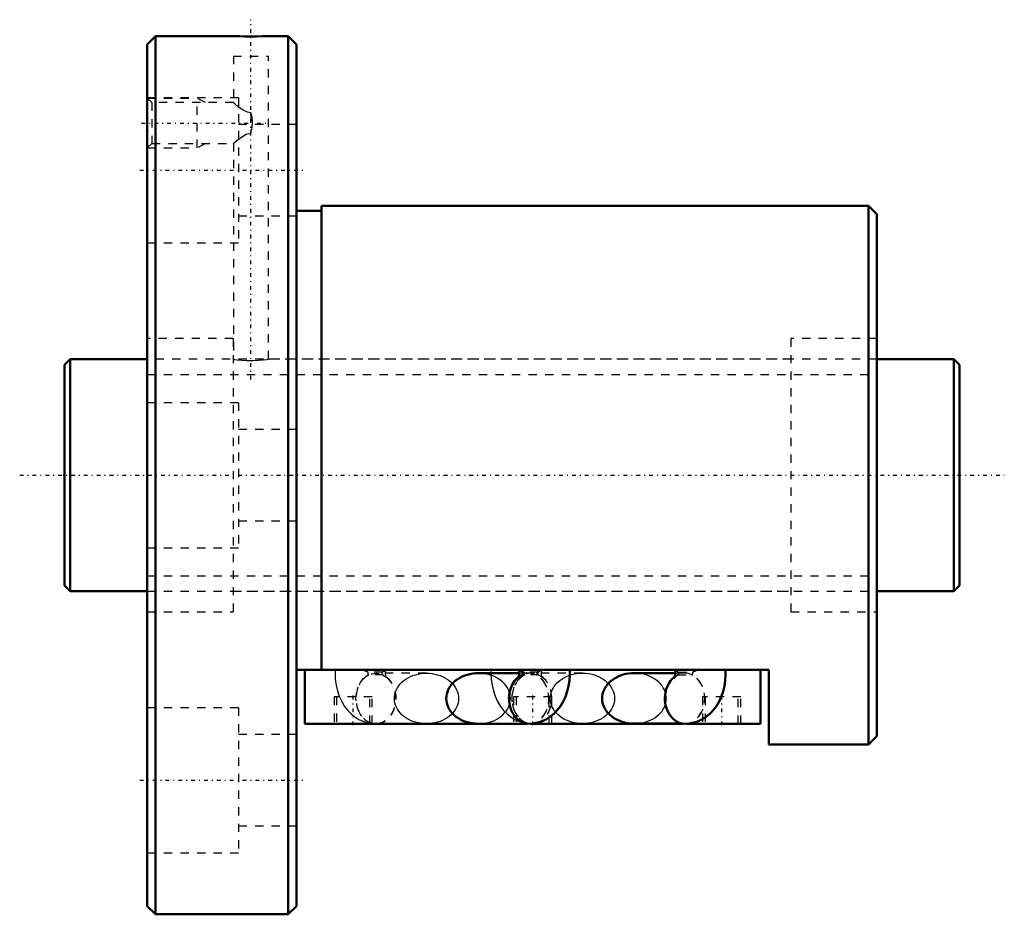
# Model space of a CAD drawing. Header units: millimetres. Extents: x -5 to 113, y -53 to 55.
import ezdxf

# ---------------------------------------------------------------- set-up
doc = ezdxf.new("R2010")
doc.units = ezdxf.units.MM
doc.linetypes.add('Center', pattern=[1.5, 0.45, -0.5, 0.05, -0.5])
doc.linetypes.add('Dashed', pattern=[2, 1, -1])
for name, color, linetype, lineweight in [('2d ConnectionPoints', 7, 'Continuous', 50), ('AM_0', 7, 'Continuous', 50), ('AM_5', 3, 'Continuous', 25), ('AM_7', 7, 'Center', 25), ('AM_9', 6, 'Dashed', 25)]:
    doc.layers.add(name, color=color, linetype=linetype, lineweight=lineweight)

# ---------------------------------------------------------------- blocks, each defined once
blk = doc.blocks.new('1_BIF2810V_3RR_Nut_0_in_BIF2810V_3RRG0_108LC0_000_4')
at = {"layer": 'AM_0'}
for p, q in [((11, 53), (10, 52)), ((20.38, 53), (11, 53)), ((11, 53), (11, -53)), ((27, 53), (24.6, 53)), ((28, 52), (27, 53)), ((27, 53), (27, -53)), ((10, 52), (10, -52)), ((28, 52), (28, -52)), ((97, 32.5), (31, 32.5)), ((31, 32.5), (31, -23.5)), ((98, 31.5), (97, 32.5)), ((97, 32.5), (97, -32.5)), ((31, 31.9), (28, 31.9)), ((98, 31.5), (98, -31.5)), ((85, -23.5), (28, -23.5)), ((29, -30), (29, -23.5)), ((84, -30), (84, -23.5)), ((85, -32.5), (85, -23.5)), ((54.87, -23.9), (49.94, -23.9)), ((73.68, -23.89), (68.75, -23.89)), ((55.85, -30), (29, -30)), ((37.38, -30.01), (37.58, -30.01)), ((74.66, -30), (56.19, -30)), ((56.19, -30.01), (56.39, -30.01)), ((68.75, -29.99), (74.58, -29.99)), ((84, -30), (75, -30)), ((97, -32.5), (98, -31.5)), ((85, -32.5), (97, -32.5)), ((10, -52), (11, -53)), ((27, -53), (28, -52)), ((11, -53), (27, -53))]:
    blk.add_line(p, q, dxfattribs=at)
for points in [[(24.62, 53), (24.57, 53), (24.29, 52.99), (23.81, 52.97), (23.18, 52.96), (22.48, 52.96), (21.78, 52.96), (21.16, 52.97), (20.69, 52.99), (20.42, 53), (20.38, 53)], [(54.83, -23.51), (54.83, -23.51), (54.86, -23.67), (54.87, -23.86), (54.87, -24.06), (54.84, -24.24), (54.81, -24.39), (54.78, -24.46), (54.77, -24.47)], [(56.04, -30.01), (56.61, -29.97), (57.16, -29.86), (57.68, -29.68), (58.18, -29.43), (58.65, -29.13), (59.09, -28.76), (59.49, -28.34), (59.85, -27.86), (60.17, -27.32), (60.44, -26.74), (60.66, -26.11), (60.82, -25.45), (60.93, -24.78), (60.97, -24.09), (60.96, -23.5)], [(73.64, -23.51), (73.64, -23.51), (73.67, -23.67), (73.68, -23.86), (73.68, -24.06), (73.65, -24.24), (73.62, -24.39), (73.59, -24.46), (73.58, -24.47)], [(74.85, -30.01), (75.42, -29.97), (75.97, -29.86), (76.49, -29.68), (76.99, -29.43), (77.46, -29.13), (77.9, -28.76), (78.3, -28.34), (78.66, -27.86), (78.98, -27.32), (79.25, -26.74), (79.47, -26.11), (79.63, -25.45), (79.74, -24.78), (79.78, -24.09), (79.77, -23.5)], [(49.94, -23.9), (49.6, -23.91), (49.26, -23.95), (48.93, -24), (48.61, -24.08), (48.3, -24.19), (48, -24.31), (47.72, -24.45), (47.45, -24.61), (47.2, -24.79), (46.97, -24.99), (46.76, -25.2), (46.58, -25.43), (46.43, -25.66), (46.3, -25.91), (46.2, -26.16), (46.12, -26.42), (46.08, -26.68), (46.06, -26.95), (46.08, -27.22), (46.12, -27.48), (46.2, -27.74), (46.3, -27.99), (46.43, -28.24), (46.58, -28.48), (46.76, -28.7), (46.97, -28.91), (47.2, -29.11), (47.45, -29.29), (47.72, -29.45), (48, -29.59), (48.3, -29.71), (48.61, -29.82), (48.93, -29.9), (49.26, -29.95), (49.6, -29.99), (49.94, -30)], [(68.75, -23.89), (68.41, -23.9), (68.07, -23.94), (67.74, -23.99), (67.42, -24.07), (67.11, -24.18), (66.81, -24.3), (66.53, -24.44), (66.26, -24.6), (66.01, -24.78), (65.78, -24.98), (65.57, -25.19), (65.39, -25.41), (65.24, -25.65), (65.11, -25.9), (65.01, -26.15), (64.93, -26.41), (64.89, -26.67), (64.87, -26.94), (64.89, -27.21), (64.93, -27.47), (65.01, -27.73), (65.11, -27.98), (65.24, -28.23), (65.39, -28.47), (65.57, -28.69), (65.78, -28.9), (66.01, -29.1), (66.26, -29.28), (66.53, -29.44), (66.81, -29.58), (67.11, -29.7), (67.42, -29.81), (67.74, -29.89), (68.07, -29.94), (68.41, -29.98), (68.75, -29.99)]]:
    blk.add_lwpolyline(points, dxfattribs=at)
for centre, major_axis, start_param, end_param in [((56.04, -26.96), (0, 3.05), 0.538068, 3.141549), ((56.04, -26.95), (0, -3.05), 3.690334, 4.714028), ((74.85, -26.96), (0, 3.05), 0.537924, 3.141536), ((74.85, -26.94), (0, -3.05), 3.688809, 4.715668), ((37.58, -26.96), (0, -3.05), 6.202186, 6.364185), ((56.39, -26.96), (0, -3.05), 6.202186, 6.313525)]:
    blk.add_ellipse(centre, major_axis=major_axis, ratio=0.788011, start_param=start_param, end_param=end_param, dxfattribs=at)
at = {"layer": 'AM_5', "linetype": 'Dashed'}
for p, q in [((10, 45.5), (16, 45.5)), ((16, 39.5), (16, 45.5)), ((17, 44.96), (16, 45.5)), ((10, 39.5), (16, 39.5)), ((17, 40.04), (16, 39.5))]:
    blk.add_line(p, q, dxfattribs=at)
at = {"layer": 'AM_7'}
for p, q in [((22.5, 11.53), (22.5, 54.98)), ((9.3, 42.5), (24.62, 42.5)), ((9.1, 36.81), (28.9, 36.81)), ((34.84, -30.16), (34.84, -26.59)), ((56.5, -30.16), (56.5, -26.59)), ((79.3, -30.16), (79.3, -26.59)), ((9.1, -36.81), (28.9, -36.81))]:
    blk.add_line(p, q, dxfattribs=at)
at = {"layer": 'AM_9'}
for p, q in [((20.38, 53), (20.38, 52.89)), ((24.62, 52.89), (20.38, 52.89)), ((24.62, 52.89), (24.62, 53)), ((20.38, 50.59), (24.62, 50.59)), ((20.38, 50.59), (20.38, 44.94)), ((24.62, 14), (24.62, 50.59)), ((21, 45.56), (10, 45.56)), ((10.54, 44.96), (10, 45.5)), ((21, 45.56), (21, 28.06)), ((20.4, 44.96), (10.54, 44.96)), ((10.54, 44.96), (10.54, 40.04)), ((22.5, 43.74), (22.5, 41.26)), ((28, 42.31), (21, 42.31)), ((10, 39.5), (10.54, 40.04)), ((10.54, 40.04), (20.4, 40.04)), ((20.38, 40.06), (20.38, 14)), ((21, 31.31), (28, 31.31)), ((10, 28.06), (21, 28.06)), ((20.35, 16.5), (10, 16.5)), ((20.35, 16.5), (20.35, -16.5)), ((87.65, 16.5), (87.65, -16.5)), ((98, 16.5), (87.65, 16.5)), ((87.65, 14), (24.6, 14)), ((21, 8.75), (10, 8.75)), ((21, 8.75), (21, -8.75)), ((28, 5.5), (21, 5.5)), ((21, -5.5), (28, -5.5)), ((10, -8.75), (21, -8.75)), ((20.35, -14), (87.65, -14)), ((10, -16.5), (20.35, -16.5)), ((87.65, -16.5), (98, -16.5)), ((38.35, -23.76), (36.64, -23.76)), ((51.47, -23.5), (51.46, -23.9)), ((57.16, -23.76), (55.27, -23.76)), ((74.08, -23.76), (75.79, -23.76)), ((38.43, -24.11), (36.72, -24.11)), ((43.68, -23.9), (37.58, -23.9)), ((56.04, -23.9), (54.87, -23.9)), ((57.24, -24.11), (55.19, -24.11)), ((62.49, -23.89), (56.39, -23.89)), ((74.85, -23.89), (73.68, -23.89)), ((74, -24.11), (75.71, -24.11)), ((37.14, -26.75), (32.54, -26.75)), ((32.54, -26.75), (32.54, -30)), ((32.84, -26.75), (32.84, -30)), ((36.84, -30), (36.84, -26.75)), ((37.14, -30), (37.14, -26.75)), ((58.8, -26.75), (54.2, -26.75)), ((54.2, -26.75), (54.2, -30)), ((54.5, -26.75), (54.5, -30)), ((58.5, -30), (58.5, -26.75)), ((58.8, -30), (58.8, -26.75)), ((81.6, -26.75), (77, -26.75)), ((77, -26.75), (77, -30)), ((77.3, -26.75), (77.3, -30)), ((81.3, -30), (81.3, -26.75)), ((81.6, -30), (81.6, -26.75)), ((21, -28.06), (10, -28.06)), ((21, -28.06), (21, -45.56)), ((56.19, -30), (55.85, -30)), ((55.94, -29.99), (56.03, -30)), ((56.03, -30), (56.19, -30.01)), ((56.39, -29.99), (62.49, -29.99)), ((74.58, -29.99), (74.85, -29.99)), ((75, -30), (74.66, -30)), ((28, -31.31), (21, -31.31)), ((21, -42.31), (28, -42.31)), ((10, -45.56), (21, -45.56))]:
    blk.add_line(p, q, dxfattribs=at)
for points in [[(22.5, 43.74), (22.09, 43.8), (21.57, 44.05), (21.22, 44.28), (20.92, 44.51), (20.56, 44.8), (20.4, 44.94), (20.38, 44.96)], [(22.5, 41.26), (22.65, 41.94), (22.69, 42.65), (22.63, 43.2), (22.5, 43.74)], [(20.38, 40.04), (20.39, 40.06), (20.53, 40.17), (20.79, 40.39), (21.35, 40.81), (21.94, 41.14), (22.34, 41.25), (22.5, 41.26)], [(20.38, 14), (20.49, 13.98), (20.83, 13.94), (21.36, 13.88), (22.02, 13.85), (22.73, 13.84), (23.41, 13.87), (23.99, 13.92), (24.41, 13.97), (24.61, 14), (24.62, 14)], [(32.66, -23.5), (32.65, -23.97), (32.68, -24.66), (32.78, -25.35), (32.94, -26.02), (33.16, -26.68), (33.45, -27.32), (33.81, -27.91), (34.18, -28.39), (34.59, -28.81), (35.03, -29.17), (35.5, -29.47), (36, -29.7), (36.57, -29.89), (36.84, -29.94)], [(38.75, -23.9), (38.75, -23.76), (38.78, -23.58), (38.79, -23.5)], [(57.56, -23.89), (57.56, -23.76), (57.59, -23.58), (57.6, -23.5)], [(38.4, -24.11), (38.46, -24.13), (38.63, -24.25)], [(38.63, -24.25), (38.66, -24.27), (38.79, -24.39), (38.84, -24.46), (38.85, -24.47)], [(38.82, -24.41), (38.79, -24.31), (38.76, -24.15), (38.75, -23.96), (38.75, -23.9)], [(38.85, -24.47), (38.85, -24.47), (38.82, -24.42), (38.82, -24.41)], [(43.68, -30), (43.35, -29.99), (43.01, -29.95), (42.68, -29.9), (42.36, -29.82), (42.05, -29.71), (41.75, -29.59), (41.46, -29.45), (41.2, -29.29), (40.95, -29.11), (40.72, -28.91), (40.51, -28.7), (40.33, -28.48), (40.18, -28.24), (40.05, -27.99), (39.95, -27.74), (39.87, -27.48), (39.83, -27.22), (39.81, -26.95), (39.83, -26.68), (39.87, -26.42), (39.95, -26.16), (40.05, -25.91), (40.18, -25.66), (40.33, -25.43), (40.51, -25.2), (40.72, -24.99), (40.95, -24.79), (41.2, -24.61), (41.46, -24.45), (41.75, -24.31), (42.05, -24.19), (42.36, -24.08), (42.68, -24), (43.01, -23.95), (43.35, -23.91), (43.68, -23.9)], [(43.68, -23.9), (44.02, -23.91), (44.36, -23.95), (44.69, -24), (45.01, -24.08), (45.32, -24.19), (45.62, -24.31), (45.9, -24.45), (46.17, -24.61), (46.42, -24.79), (46.65, -24.99), (46.86, -25.2), (47.04, -25.43), (47.19, -25.66), (47.32, -25.91), (47.42, -26.16), (47.5, -26.42), (47.54, -26.68), (47.56, -26.95), (47.54, -27.22), (47.5, -27.48), (47.42, -27.74), (47.32, -27.99), (47.19, -28.24), (47.04, -28.48), (46.86, -28.7), (46.65, -28.91), (46.42, -29.11), (46.17, -29.29), (45.9, -29.45), (45.62, -29.59), (45.32, -29.71), (45.01, -29.82), (44.69, -29.9), (44.36, -29.95), (44.02, -29.99), (43.68, -30)], [(49.94, -30), (50.27, -29.99), (50.61, -29.95), (50.94, -29.9), (51.26, -29.82), (51.57, -29.71), (51.87, -29.59), (52.16, -29.45), (52.42, -29.29), (52.67, -29.11), (52.9, -28.91), (53.11, -28.7), (53.29, -28.48), (53.44, -28.24), (53.57, -27.99), (53.67, -27.74), (53.75, -27.48), (53.79, -27.22), (53.81, -26.95), (53.79, -26.68), (53.75, -26.42), (53.67, -26.16), (53.57, -25.91), (53.44, -25.66), (53.29, -25.43), (53.11, -25.2), (52.9, -24.99), (52.67, -24.79), (52.42, -24.61), (52.16, -24.45), (51.87, -24.31), (51.57, -24.19), (51.26, -24.08), (50.94, -24), (50.61, -23.95), (50.27, -23.91), (49.94, -23.9)], [(51.46, -23.9), (51.46, -23.97), (51.49, -24.66), (51.59, -25.35), (51.75, -26.02), (51.97, -26.68), (52.26, -27.32), (52.62, -27.91), (52.99, -28.39), (53.4, -28.81), (53.84, -29.17), (54.31, -29.47), (54.49, -29.57)], [(54.77, -24.47), (54.78, -24.47), (54.82, -24.41), (54.93, -24.3), (55.13, -24.15), (55.22, -24.1)], [(57.21, -24.11), (57.27, -24.13), (57.38, -24.2)], [(57.38, -24.2), (57.47, -24.27), (57.6, -24.39), (57.65, -24.46), (57.66, -24.47)], [(57.63, -24.41), (57.6, -24.31), (57.57, -24.15), (57.56, -23.96), (57.56, -23.89)], [(57.66, -24.47), (57.66, -24.47), (57.63, -24.42), (57.63, -24.41)], [(62.49, -29.99), (62.16, -29.98), (61.82, -29.94), (61.49, -29.89), (61.17, -29.81), (60.86, -29.7), (60.56, -29.58), (60.27, -29.44), (60.01, -29.28), (59.76, -29.1), (59.53, -28.9), (59.32, -28.69), (59.14, -28.47), (58.99, -28.23), (58.86, -27.98), (58.76, -27.73), (58.68, -27.47), (58.64, -27.21), (58.62, -26.94), (58.64, -26.67), (58.68, -26.41), (58.76, -26.15), (58.86, -25.9), (58.99, -25.65), (59.14, -25.41), (59.32, -25.19), (59.53, -24.98), (59.76, -24.78), (60.01, -24.6), (60.27, -24.44), (60.56, -24.3), (60.86, -24.18), (61.17, -24.07), (61.49, -23.99), (61.82, -23.94), (62.16, -23.9), (62.49, -23.89)], [(62.49, -23.89), (62.83, -23.9), (63.17, -23.94), (63.5, -23.99), (63.82, -24.07), (64.13, -24.18), (64.43, -24.3), (64.71, -24.44), (64.98, -24.6), (65.23, -24.78), (65.46, -24.98), (65.67, -25.19), (65.85, -25.41), (66, -25.65), (66.13, -25.9), (66.23, -26.15), (66.31, -26.41), (66.35, -26.67), (66.37, -26.94)], [(72.62, -26.94), (72.6, -26.67), (72.56, -26.41), (72.48, -26.15), (72.38, -25.9), (72.25, -25.65), (72.1, -25.41), (71.92, -25.19), (71.71, -24.98), (71.48, -24.78), (71.23, -24.6), (70.97, -24.44), (70.68, -24.3), (70.38, -24.18), (70.07, -24.07), (69.75, -23.99), (69.42, -23.94), (69.08, -23.9), (68.75, -23.89)], [(73.58, -24.47), (73.59, -24.47), (73.63, -24.41), (73.74, -24.3), (73.94, -24.15), (74.03, -24.1)], [(66.37, -26.94), (66.35, -27.21), (66.31, -27.47), (66.23, -27.73), (66.13, -27.98), (66, -28.23), (65.85, -28.47), (65.67, -28.69), (65.46, -28.9), (65.23, -29.1), (64.98, -29.28), (64.71, -29.44), (64.43, -29.58), (64.13, -29.7), (63.82, -29.81), (63.5, -29.89), (63.17, -29.94), (62.83, -29.98), (62.49, -29.99)], [(68.75, -29.99), (69.08, -29.98), (69.42, -29.94), (69.75, -29.89), (70.07, -29.81), (70.38, -29.7), (70.68, -29.58), (70.97, -29.44), (71.23, -29.28), (71.48, -29.1), (71.71, -28.9), (71.92, -28.69), (72.1, -28.47), (72.25, -28.23), (72.38, -27.98), (72.48, -27.73), (72.56, -27.47), (72.6, -27.21), (72.62, -26.94)], [(54.49, -29.57), (54.81, -29.7), (55.38, -29.89), (55.46, -29.91)], [(36.84, -29.94), (37.15, -29.99), (37.38, -30.01)]]:
    blk.add_lwpolyline(points, dxfattribs=at)
for centre, major_axis, ratio, start_param, end_param in [((36.37, -21.57), (-2.46, 1.8), 0.603651, 1.8517, 2.088993), ((36.72, -23.91), (0, 0.2), 0.615661, 0.698132, 3.141593), ((38.43, -23.91), (0, 0.2), 0.615661, 0.698132, 3.141593), ((36.37, -21.57), (-2.46, 1.8), 0.603651, 2.817296, 3.054589), ((56.04, -26.95), (0, -3.05), 0.788011, 4.714028, 9.973519), ((56.39, -26.94), (0, -3.05), 0.788011, 0.120459, 6.375031), ((55.18, -21.57), (-2.46, 1.8), 0.603651, 1.8517, 2.088993), ((57.25, -21.57), (-2.46, -1.8), 0.603651, 0.087004, 0.324297), ((55.19, -23.91), (0, -0.2), 0.615661, 0, 2.443461), ((55.53, -23.91), (0, 0.2), 0.615661, 0.698132, 3.141593), ((56.9, -23.91), (0, -0.2), 0.615661, 0, 2.443461), ((57.25, -21.57), (-2.46, -1.8), 0.603651, 1.0526, 1.289893), ((57.24, -23.91), (0, 0.2), 0.615661, 0.698132, 3.141593), ((55.18, -21.57), (-2.46, 1.8), 0.603651, 2.817296, 3.054589), ((74.85, -26.94), (0, -3.05), 0.788011, 4.715668, 9.971994), ((76.06, -21.57), (-2.46, -1.8), 0.603651, 0.087004, 0.324297), ((74, -23.91), (0, -0.2), 0.615661, 0, 2.443461), ((75.71, -23.91), (0, -0.2), 0.615661, 6.283185, 8.726646), ((76.06, -21.57), (-2.46, -1.8), 0.603651, 1.0526, 1.289893), ((37.58, -26.96), (0, -3.05), 0.788011, 3.505744, 6.202186), ((37.58, -26.96), (0, -3.05), 0.788011, 0.081, 2.777441), ((56.39, -26.96), (0, -3.05), 0.788011, 3.505744, 6.202186), ((56.04, -26.96), (0, 3.05), 0.788011, 0.364152, 0.538068), ((56.04, -26.96), (0, 3.05), 0.788011, 3.141549, 5.919034), ((56.39, -26.96), (0, -3.05), 0.788011, 0.174253, 2.777441), ((74.85, -26.96), (0, 3.05), 0.788011, 0.364152, 0.537924), ((74.85, -26.96), (0, 3.05), 0.788011, 3.141536, 5.919034)]:
    blk.add_ellipse(centre, major_axis=major_axis, ratio=ratio, start_param=start_param, end_param=end_param, dxfattribs=at)
blk.add_ellipse((37.58, -26.95), major_axis=(0, -3.05), ratio=0.788011, dxfattribs=at)
blk = doc.blocks.new('2_BIF2810V_3RR000_Shaft_0_in_BIF2810V_3RRG0_108LC0_000_4')
at = {"layer": 'AM_0'}
for p, q in [((0.7, 14), (0, 13.3)), ((0, 13.3), (0, -13.3)), ((10, 14), (0.7, 14)), ((0.7, 14), (0.7, -14)), ((107.3, 14), (98, 14)), ((108, 13.3), (107.3, 14)), ((107.3, 14), (107.3, -14)), ((108, 13.3), (108, -13.3)), ((0, -13.3), (0.7, -14)), ((0.7, -14), (10, -14)), ((98, -14), (107.3, -14)), ((107.3, -14), (108, -13.3))]:
    blk.add_line(p, q, dxfattribs=at)
at = {"layer": 'AM_5', "linetype": 'Dashed'}
for p, q in [((10, 12.1595), (98, 12.1595)), ((10, -12.1595), (98, -12.1595))]:
    blk.add_line(p, q, dxfattribs=at)
at = {"layer": 'AM_7'}
blk.add_line((-5.4, 0), (113.4, 0), dxfattribs=at)
at = {"layer": 'AM_9'}
for p, q in [((98, 14), (10, 14)), ((10, -14), (98, -14))]:
    blk.add_line(p, q, dxfattribs=at)

msp = doc.modelspace()

# ---------------------------------------------------------------- linework, layer by layer
at = {"layer": '2d ConnectionPoints'}
for p in [(0, 0), (10, 0)]:
    msp.add_point(p, dxfattribs=at)

# ---------------------------------------------------------------- block references
for name in ['1_BIF2810V_3RR_Nut_0_in_BIF2810V_3RRG0_108LC0_000_4', '2_BIF2810V_3RR000_Shaft_0_in_BIF2810V_3RRG0_108LC0_000_4']:
    msp.add_blockref(name, (0, 0))

doc.saveas('drawing.dxf')
